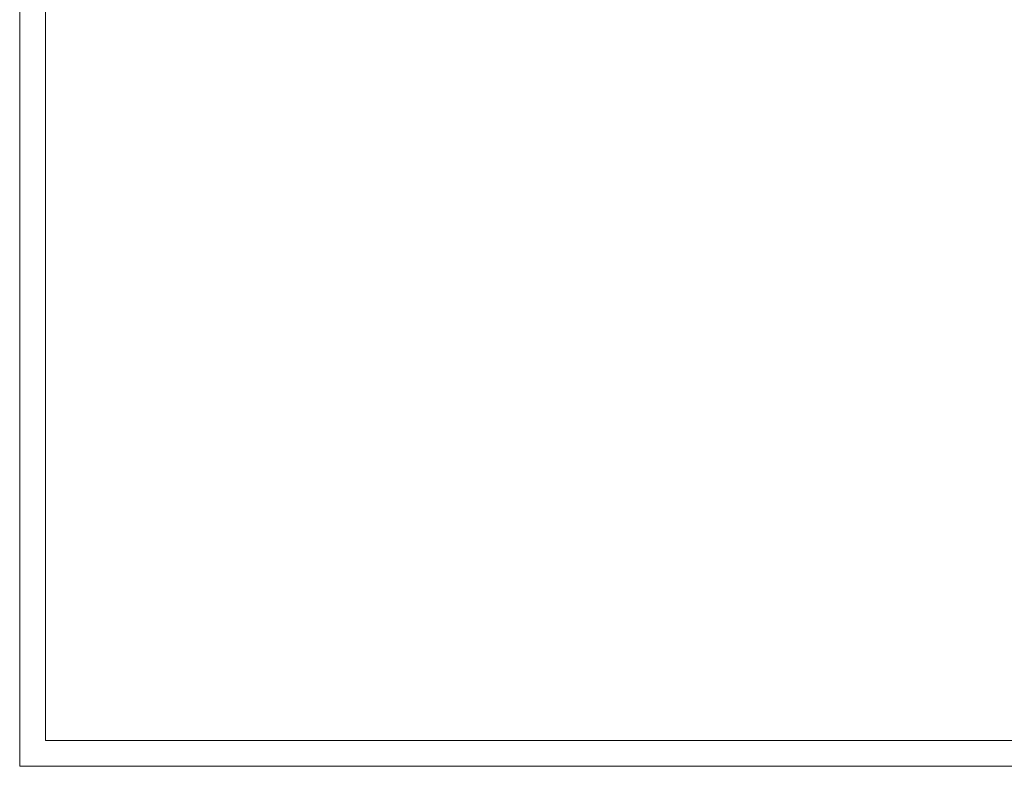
# Model space of a CAD drawing. Header units: millimetres. Extents: x -5254 to 173417, y -28809 to -6400.
# Tile 81 of 256: x 48633 to 50550, y -28809 to -27356. Entities that reach past the tile are written whole.
import ezdxf

# ---------------------------------------------------------------- set-up
doc = ezdxf.new("R2010")
doc.units = ezdxf.units.MM
doc.layers.add('m_tabela', color=7, linetype='Continuous', lineweight=15)

msp = doc.modelspace()

# ---------------------------------------------------------------- linework, layer by layer
at = {"layer": 'm_tabela', "color": 7}
for p, q in [((48632.72, -22869.36), (48632.72, -28809.36)), ((48682.72, -22919.36), (48682.72, -28759.36)), ((48682.72, -28759.36), (56992.72, -28759.36)), ((48632.72, -28809.36), (48642.72, -28809.36)), ((48632.72, -28809.36), (57042.72, -28809.36))]:
    msp.add_line(p, q, dxfattribs=at)

doc.saveas('drawing.dxf')
